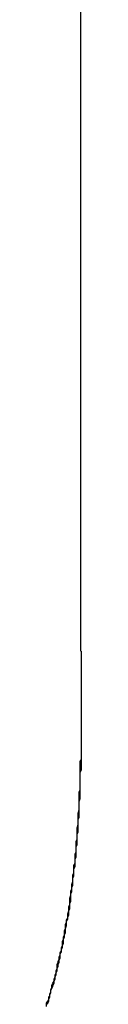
# Model space of a CAD drawing. Extents: x -55 to 3310, y -427 to 1727.
# Tile 18 of 79: x 999.0614 to 999.0944, y 529.7547 to 530.6917. Entities that reach past the tile are written whole.
import ezdxf

# ---------------------------------------------------------------- set-up
doc = ezdxf.new("R2010")
doc.units = 0
doc.linetypes.add('DURCHGEHEND', pattern=[0])
doc.layers.add('KF_PASSIO_SUB_15_FRONT', color=7, linetype='DURCHGEHEND')

# ---------------------------------------------------------------- blocks, each defined once
blk = doc.blocks.new('KF_PASSIO_SUB_15_FRONT')
at = {"layer": 'KF_PASSIO_SUB_15_FRONT'}
blk.add_line((-231.18949, -391.67201), (-231.18949, -389.19705), dxfattribs=at)
blk.add_line((-231.18949, -391.67201), (-231.18949, -389.19705), dxfattribs=at)
for points in [[(-231.222, -392.01, 0), (-231.222, -392.008, 0), (-231.221, -392.007, 0), (-231.22, -392.005, 0), (-231.22, -392.003, 0), (-231.219, -392.001, 0), (-231.219, -391.999, 0), (-231.218, -391.997, 0), (-231.218, -391.995, 0), (-231.217, -391.993, 0), (-231.216, -391.991, 0), (-231.216, -391.99, 0), (-231.215, -391.988, 0), (-231.215, -391.986, 0), (-231.214, -391.984, 0), (-231.214, -391.982, 0), (-231.213, -391.98, 0), (-231.213, -391.978, 0), (-231.212, -391.976, 0), (-231.212, -391.974, 0), (-231.211, -391.972, 0), (-231.211, -391.97, 0), (-231.21, -391.968, 0), (-231.21, -391.966, 0), (-231.209, -391.964, 0), (-231.209, -391.962, 0), (-231.209, -391.96, 0), (-231.208, -391.958, 0), (-231.208, -391.956, 0), (-231.207, -391.954, 0), (-231.207, -391.952, 0), (-231.206, -391.95, 0), (-231.206, -391.948, 0), (-231.206, -391.946, 0), (-231.205, -391.944, 0), (-231.205, -391.942, 0), (-231.204, -391.94, 0), (-231.204, -391.938, 0), (-231.204, -391.936, 0), (-231.203, -391.933, 0), (-231.203, -391.931, 0), (-231.203, -391.929, 0), (-231.202, -391.927, 0), (-231.202, -391.925, 0), (-231.201, -391.923, 0), (-231.201, -391.921, 0), (-231.201, -391.919, 0), (-231.2, -391.917, 0), (-231.2, -391.914, 0), (-231.2, -391.912, 0), (-231.199, -391.91, 0), (-231.199, -391.908, 0), (-231.199, -391.906, 0), (-231.199, -391.903, 0), (-231.198, -391.901, 0), (-231.198, -391.899, 0), (-231.198, -391.897, 0), (-231.197, -391.895, 0), (-231.197, -391.892, 0), (-231.197, -391.89, 0), (-231.197, -391.888, 0), (-231.196, -391.886, 0), (-231.196, -391.883, 0), (-231.196, -391.881, 0), (-231.196, -391.879, 0), (-231.195, -391.877, 0), (-231.195, -391.874, 0), (-231.195, -391.872, 0), (-231.195, -391.87, 0), (-231.194, -391.868, 0), (-231.194, -391.865, 0), (-231.194, -391.863, 0), (-231.194, -391.861, 0), (-231.194, -391.858, 0), (-231.193, -391.856, 0), (-231.193, -391.854, 0), (-231.193, -391.851, 0), (-231.193, -391.849, 0), (-231.193, -391.846, 0), (-231.192, -391.844, 0), (-231.192, -391.842, 0), (-231.192, -391.839, 0), (-231.192, -391.837, 0), (-231.192, -391.834, 0), (-231.192, -391.832, 0), (-231.191, -391.83, 0), (-231.191, -391.827, 0), (-231.191, -391.825, 0), (-231.191, -391.822, 0), (-231.191, -391.82, 0), (-231.191, -391.817, 0), (-231.191, -391.815, 0), (-231.19, -391.812, 0), (-231.19, -391.81, 0), (-231.19, -391.807, 0), (-231.19, -391.805, 0), (-231.19, -391.802, 0), (-231.19, -391.8, 0), (-231.19, -391.797, 0), (-231.19, -391.795, 0), (-231.19, -391.792, 0), (-231.19, -391.79, 0), (-231.19, -391.787, 0), (-231.189, -391.785, 0), (-231.189, -391.782, 0), (-231.189, -391.779, 0), (-231.189, -391.777, 0), (-231.189, -391.774, 0), (-231.189, -391.772, 0), (-231.189, -391.769, 0), (-231.189, -391.766, 0), (-231.189, -391.764, 0), (-231.189, -391.761, 0), (-231.189, -391.758, 0), (-231.189, -391.756, 0), (-231.189, -391.753, 0), (-231.189, -391.75, 0), (-231.189, -391.748, 0), (-231.189, -391.745, 0), (-231.189, -391.742, 0), (-231.189, -391.74, 0), (-231.189, -391.737, 0), (-231.189, -391.734, 0), (-231.189, -391.732, 0), (-231.189, -391.729, 0), (-231.189, -391.726, 0), (-231.189, -391.723, 0), (-231.189, -391.72, 0), (-231.189, -391.718, 0), (-231.189, -391.715, 0), (-231.189, -391.712, 0), (-231.189, -391.709, 0), (-231.189, -391.706, 0), (-231.189, -391.704, 0), (-231.189, -391.701, 0), (-231.189, -391.698, 0), (-231.189, -391.695, 0), (-231.189, -391.692, 0), (-231.189, -391.689, 0), (-231.189, -391.687, 0), (-231.189, -391.684, 0), (-231.189, -391.681, 0), (-231.189, -391.678, 0), (-231.189, -391.675, 0), (-231.189, -391.672, 0)], [(-231.222, -392.009, 0), (-231.222, -392.007, 0), (-231.221, -392.005, 0), (-231.22, -392.003, 0), (-231.22, -392.001, 0), (-231.219, -392, 0), (-231.219, -391.998, 0), (-231.218, -391.996, 0), (-231.218, -391.994, 0), (-231.217, -391.992, 0), (-231.217, -391.99, 0), (-231.216, -391.988, 0), (-231.215, -391.986, 0), (-231.215, -391.984, 0), (-231.214, -391.982, 0), (-231.214, -391.98, 0), (-231.213, -391.978, 0), (-231.213, -391.976, 0), (-231.212, -391.974, 0), (-231.212, -391.972, 0), (-231.212, -391.97, 0), (-231.211, -391.968, 0), (-231.211, -391.967, 0), (-231.21, -391.965, 0), (-231.21, -391.963, 0), (-231.209, -391.961, 0), (-231.209, -391.959, 0), (-231.208, -391.957, 0), (-231.208, -391.954, 0), (-231.207, -391.952, 0), (-231.207, -391.95, 0), (-231.207, -391.948, 0), (-231.206, -391.946, 0), (-231.206, -391.944, 0), (-231.205, -391.942, 0), (-231.205, -391.94, 0), (-231.205, -391.938, 0), (-231.204, -391.936, 0), (-231.204, -391.934, 0), (-231.204, -391.932, 0), (-231.203, -391.93, 0), (-231.203, -391.928, 0), (-231.202, -391.926, 0), (-231.202, -391.924, 0), (-231.202, -391.922, 0), (-231.201, -391.919, 0), (-231.201, -391.917, 0), (-231.201, -391.915, 0), (-231.2, -391.913, 0), (-231.2, -391.911, 0), (-231.2, -391.909, 0), (-231.2, -391.907, 0), (-231.199, -391.904, 0), (-231.199, -391.902, 0), (-231.199, -391.9, 0), (-231.198, -391.898, 0), (-231.198, -391.896, 0), (-231.198, -391.894, 0), (-231.197, -391.891, 0), (-231.197, -391.889, 0), (-231.197, -391.887, 0), (-231.197, -391.885, 0), (-231.196, -391.883, 0), (-231.196, -391.88, 0), (-231.196, -391.878, 0), (-231.196, -391.876, 0), (-231.195, -391.874, 0), (-231.195, -391.872, 0), (-231.195, -391.869, 0), (-231.195, -391.867, 0), (-231.195, -391.865, 0), (-231.194, -391.863, 0), (-231.194, -391.86, 0), (-231.194, -391.858, 0), (-231.194, -391.856, 0), (-231.194, -391.853, 0), (-231.193, -391.851, 0), (-231.193, -391.849, 0), (-231.193, -391.847, 0), (-231.193, -391.844, 0), (-231.193, -391.842, 0), (-231.193, -391.84, 0), (-231.192, -391.837, 0), (-231.192, -391.835, 0), (-231.192, -391.833, 0), (-231.192, -391.83, 0), (-231.192, -391.828, 0), (-231.192, -391.826, 0), (-231.191, -391.823, 0), (-231.191, -391.821, 0), (-231.191, -391.818, 0), (-231.191, -391.816, 0), (-231.191, -391.814, 0), (-231.191, -391.811, 0), (-231.191, -391.809, 0), (-231.191, -391.806, 0), (-231.19, -391.804, 0), (-231.19, -391.802, 0), (-231.19, -391.799, 0), (-231.19, -391.797, 0), (-231.19, -391.794, 0), (-231.19, -391.792, 0), (-231.19, -391.789, 0), (-231.19, -391.787, 0), (-231.19, -391.784, 0), (-231.19, -391.782, 0), (-231.19, -391.78, 0), (-231.19, -391.777, 0), (-231.189, -391.775, 0), (-231.189, -391.772, 0), (-231.189, -391.77, 0), (-231.189, -391.767, 0), (-231.189, -391.764, 0), (-231.189, -391.762, 0), (-231.189, -391.759, 0), (-231.189, -391.757, 0), (-231.189, -391.754, 0), (-231.189, -391.752, 0), (-231.189, -391.749, 0), (-231.189, -391.747, 0), (-231.189, -391.744, 0), (-231.189, -391.742, 0), (-231.189, -391.739, 0), (-231.189, -391.736, 0), (-231.189, -391.734, 0), (-231.189, -391.731, 0), (-231.189, -391.729, 0), (-231.189, -391.726, 0), (-231.189, -391.723, 0), (-231.189, -391.721, 0), (-231.189, -391.718, 0), (-231.189, -391.715, 0), (-231.189, -391.713, 0), (-231.189, -391.71, 0), (-231.189, -391.707, 0), (-231.189, -391.705, 0), (-231.189, -391.702, 0), (-231.189, -391.699, 0), (-231.189, -391.697, 0), (-231.189, -391.694, 0), (-231.189, -391.691, 0), (-231.189, -391.688, 0), (-231.189, -391.686, 0), (-231.189, -391.683, 0), (-231.189, -391.68, 0), (-231.189, -391.678, 0), (-231.189, -391.675, 0), (-231.189, -391.672, 0)]]:
    blk.add_polyline3d(points, dxfattribs=at)

msp = doc.modelspace()

# ---------------------------------------------------------------- block references
at = {"layer": 'KF_PASSIO_SUB_15_FRONT'}
msp.add_blockref('KF_PASSIO_SUB_15_FRONT', (1230.28345, 921.76274), dxfattribs=at)

doc.saveas('drawing.dxf')
